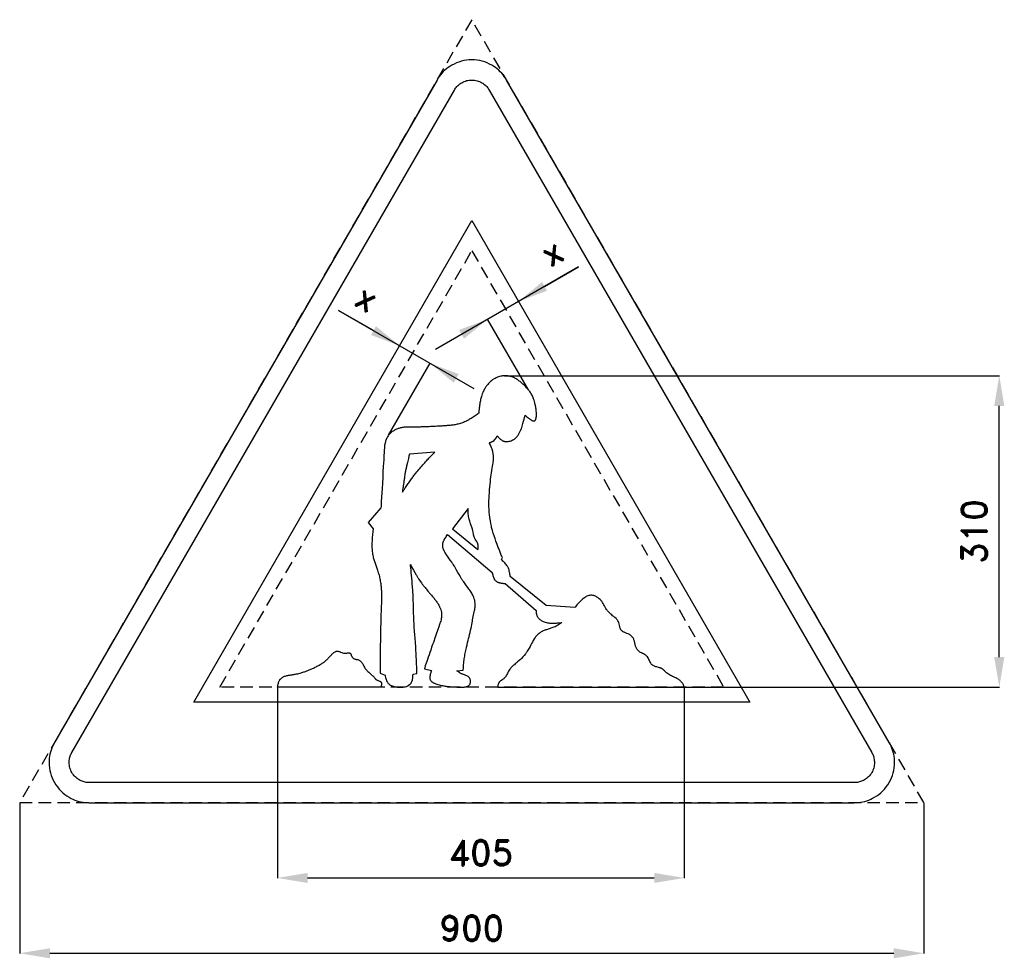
# Model space of a CAD drawing. Header units: millimetres. Extents: x -29 to 951, y -155 to 779.
import ezdxf

# ---------------------------------------------------------------- set-up
doc = ezdxf.new("R2010")
doc.units = ezdxf.units.MM
doc.header["$LTSCALE"] = 5
doc.linetypes.add('ČÁRKOVANÁX2', pattern=[1.5, 1, -0.5])
doc.layers.add('Kóty', color=2, linetype='Continuous')
doc.layers.add('Značka', color=7, linetype='Continuous')
doc.styles.get("Standard").update_dxf_attribs({"font": 'romand.shx', "height": 25})
doc.dimstyles.get("Standard").update_dxf_attribs({"dimtxt": 25, "dimasz": 30, "dimexe": 0.18, "dimexo": 0.0625, "dimgap": 12.5, "dimtad": 1, "dimdec": 0, "dimzin": 0, "dimdsep": 46, "dimtxsty": 'Standard', "dimcen": 0.09, "dimadec": 0, "dimazin": 0, "dimtfac": 1, "dimtdec": 0, "dimtofl": 0, "dimtmove": 0, "dimatfit": 3, "dimfxl": 1, "dimtolj": 1, "dimtzin": 0, "dimarcsym": 0})

# ---------------------------------------------------------------- blocks, each defined once
blk = doc.blocks.new('*D0')
at = {"layer": 'Defpoints', "color": 0, "transparency": 16777216}
for p in [(227.23, 115), (632.23, 115), (632.23, -74.94)]:
    blk.add_point(p, dxfattribs=at)
at = {"layer": 'Kóty', "color": 0, "lineweight": -2, "transparency": 16777216}
for p, q in [((227.23, 114.94), (227.23, -75.12)), ((632.23, 114.94), (632.23, -75.12)), ((257.23, -74.94), (602.23, -74.94))]:
    blk.add_line(p, q, dxfattribs=at)
at = {"layer": 'Kóty', "color": 0, "transparency": 16777216}
for points in [[(257.23, -69.94), (257.23, -79.94), (227.23, -74.94)], [(602.23, -69.94), (602.23, -79.94), (632.23, -74.94)]]:
    blk.add_solid(points, dxfattribs=at)
at = {"layer": 'Kóty', "color": 0, "transparency": 16777216, "insert": (429.73, -49.94), "char_height": 25, "attachment_point": 5}
blk.add_mtext('\\A1;405', dxfattribs=at)
blk = doc.blocks.new('*D1')
at = {"layer": 'Defpoints', "color": 0, "transparency": 16777216}
for p in [(-29.28, 0.06), (870.72, 0.06), (870.72, -149.94)]:
    blk.add_point(p, dxfattribs=at)
at = {"layer": 'Kóty', "color": 0, "lineweight": -2, "transparency": 16777216}
for p, q in [((-29.28, 0), (-29.28, -150.12)), ((870.72, 0), (870.72, -150.12)), ((0.72, -149.94), (840.72, -149.94))]:
    blk.add_line(p, q, dxfattribs=at)
at = {"layer": 'Kóty', "color": 0, "transparency": 16777216}
for points in [[(0.72, -144.94), (0.72, -154.94), (-29.28, -149.94)], [(840.72, -144.94), (840.72, -154.94), (870.72, -149.94)]]:
    blk.add_solid(points, dxfattribs=at)
at = {"layer": 'Kóty', "color": 0, "transparency": 16777216, "insert": (420.72, -124.94), "char_height": 25, "attachment_point": 5}
blk.add_mtext('\\A1;900', dxfattribs=at)
blk = doc.blocks.new('*D2')
at = {"layer": 'Defpoints', "color": 0, "transparency": 16777216}
for p in [(453.22, 425), (945.72, 425), (632.23, 114.94)]:
    blk.add_point(p, dxfattribs=at)
at = {"layer": 'Kóty', "color": 0, "lineweight": -2, "transparency": 16777216}
for p, q in [((453.28, 425), (945.9, 425)), ((945.72, 144.94), (945.72, 395)), ((632.29, 114.94), (945.9, 114.94))]:
    blk.add_line(p, q, dxfattribs=at)
at = {"layer": 'Kóty', "color": 0, "transparency": 16777216}
for points in [[(940.72, 395), (950.72, 395), (945.72, 425)], [(940.72, 144.94), (950.72, 144.94), (945.72, 114.94)]]:
    blk.add_solid(points, dxfattribs=at)
at = {"layer": 'Kóty', "color": 0, "transparency": 16777216, "insert": (920.72, 269.97), "char_height": 25, "attachment_point": 5, "rotation": 90}
blk.add_mtext('\\A1;310', dxfattribs=at)

msp = doc.modelspace()

# ---------------------------------------------------------------- linework, layer by layer
at = {"layer": 'Kóty'}
for p, q in [((526.93, 533.5), (384.51, 451.28)), ((493.14, 513.99), (526.93, 533.5)), ((288.12, 489.98), (422.72, 412.28)), ((322.86, 469.93), (288.12, 489.98)), ((477, 411.1), (436.39, 481.43)), ((337.9, 365.8), (379.32, 437.54))]:
    msp.add_line(p, q, dxfattribs=at)
for points in [[(490.64, 518.32), (495.64, 509.66), (467.15, 498.99)], [(408, 470.61), (413, 461.95), (436.48, 481.28)], [(325.36, 474.26), (320.36, 465.6), (348.84, 454.93)], [(407.71, 426.71), (402.71, 418.05), (379.23, 437.38)]]:
    msp.add_solid(points, dxfattribs=at)
at = {"layer": 'Značka', "color": 6, "linetype": 'ČÁRKOVANÁX2', "ltscale": 2.5}
for points in [[(870.72, 0.06), (420.72, 779.48), (-29.28, 0.06)], [(169.9, 115), (420.72, 549.42), (671.53, 115)]]:
    msp.add_lwpolyline(points, close=True, dxfattribs=at)
at = {"layer": 'Značka', "color": 5}
for points in [[(836.08, 60), (455.36, 719.42), (454.24, 721.19, 0.010748), (453.08, 722.93, 0.055773), (447.54, 729.17, 0.055979), (440.72, 734.06, 0.069561), (431.09, 738.14, 0.069791), (420.72, 739.42, 0.069502), (410.36, 738.12, 0.067732), (400.72, 734.06, 0.055944), (393.86, 729.2, 0.061133), (388.36, 722.93, 0.012257), (387.19, 721.2), (386.08, 719.42), (5.36, 60, 0.003576), (4.38, 58.15, 0.010722), (3.46, 56.27, 0.055711), (0.83, 48.35, 0.055985), (0, 40, 0.069591), (1.29, 29.62, 0.069767), (5.36, 20, 0.069481), (11.67, 11.68, 0.067775), (20, 5.36, 0.055964), (27.65, 1.85, 0.061097), (35.82, 0.22, 0.01224), (37.91, 0.07, 0.004081), (40, 0), (801.43, 0, 0.003581), (803.53, 0.08, 0.010743), (805.62, 0.22, 0.055797), (813.79, 1.9, 0.055991), (821.43, 5.36, 0.069582), (829.78, 11.66, 0.069787), (836.08, 20, 0.069497), (840.13, 29.62, 0.067792), (841.43, 40, 0.055928), (840.65, 48.37, 0.060939), (837.98, 56.27), (837.06, 58.15), (836.08, 60)], [(373.63, 133.41), (380.47, 131.64), (380.25, 130.8), (380.03, 129.97), (379.83, 129.28), (379.63, 128.6), (379.36, 127.59), (379.14, 126.56), (378.98, 125.53, 0.033906), (378.93, 124.49, 0.036641), (379, 123.62, 0.04207), (379.2, 122.76, 0.049089), (379.57, 121.9, 0.054065), (380.11, 121.13, 0.047531), (380.76, 120.49, 0.030343), (381.5, 119.96, 0.022406), (382.37, 119.46, 0.017944), (383.27, 119.03), (384.15, 118.67), (385.04, 118.34), (386.05, 118), (387.05, 117.69, 0.01021), (389.32, 117.05, 0.011525), (391.62, 116.51, 0.009301), (393.36, 116.17, 0.009602), (395.11, 115.89, 0.008687), (396.85, 115.67, 0.00669), (398.6, 115.51, 0.004631), (400.09, 115.4, 0.004179), (401.59, 115.32, 0.003057), (403.69, 115.23, -0.001972), (405.79, 115.15), (407.81, 115.06, 0.007775), (409.82, 115, 0.01257), (411.5, 115.01, 0.018113), (413.17, 115.13, 0.025374), (414.67, 115.34, 0.038629), (416.13, 115.75, 0.035889), (416.98, 116.12, 0.05462), (417.75, 116.62, 0.08465), (418.66, 117.67, 0.069381), (419.22, 118.96, 0.043354), (419.42, 119.89, 0.038017), (419.47, 120.83, 0.042609), (419.36, 121.97, 0.043582), (419.06, 123.08), (418.8, 123.7), (418.46, 124.28, 0.05268), (417.84, 125.02, 0.045344), (417.09, 125.62, 0.055227), (415.61, 126.4, 0.013226), (414.03, 126.97, -0.008521), (412.56, 127.5, -0.011975), (411.11, 128.09, -0.015783), (409.87, 128.67, -0.023664), (408.67, 129.35), (407.74, 129.97), (406.84, 130.63), (406.32, 131.01), (405.79, 131.39), (412.13, 131.89), (412.15, 132.12), (412.17, 132.35), (412.33, 133.93), (412.46, 135.51), (412.59, 137.3), (412.74, 139.09), (412.88, 140.58), (413.06, 142.06), (413.21, 143.26), (413.38, 144.45), (413.63, 145.96), (413.9, 147.47), (414.41, 150.12), (414.96, 152.76), (415.47, 154.97), (416.01, 157.18), (416.56, 159.38), (417.11, 161.59), (417.55, 163.35), (417.98, 165.12), (418.47, 167.33), (418.97, 169.53), (419.46, 171.63), (419.95, 173.73), (420.31, 175.48), (420.64, 177.23), (420.96, 178.98), (421.28, 180.73), (421.54, 182.13), (421.8, 183.53), (422.15, 185.28), (422.51, 187.03), (422.81, 188.49), (423.11, 189.95), (423.37, 191.16), (423.62, 192.37), (423.83, 193.56), (424, 194.75), (424.09, 195.7), (424.14, 196.64), (424.12, 197.8), (424.03, 198.95, 0.031447), (423.58, 201.66, 0.037426), (422.77, 204.27, 0.029584), (421.8, 206.43, 0.018268), (420.63, 208.49, 0.011731), (419.3, 210.57, 0.00868), (417.89, 212.58), (416.72, 214.19), (415.52, 215.78), (414.06, 217.75), (412.63, 219.75, -0.008977), (410.93, 222.28, -0.009357), (409.31, 224.87), (408.06, 227.01), (406.84, 229.17), (405.62, 231.35), (404.38, 233.52), (403.34, 235.3), (402.26, 237.05, 0.008703), (400.77, 239.33), (399.21, 241.56), (397.87, 243.42), (396.54, 245.29), (395.44, 246.87, -0.011432), (394.4, 248.49, -0.016481), (393.49, 250.07, -0.022519), (392.7, 251.72, -0.027618), (392.17, 253.16, -0.041383), (391.84, 254.64, -0.040581), (391.75, 256.09, -0.029967), (391.87, 257.54, -0.021264), (392.04, 258.56, -0.028247), (392.3, 259.55, -0.026166), (392.67, 260.49, -0.016699), (393.11, 261.39, -0.011785), (393.63, 262.34), (394.19, 263.26), (394.75, 264.12), (395.32, 264.97), (396, 265.95), (396.68, 266.92), (441, 229.13), (441.04, 229), (441.07, 228.86), (441.3, 227.91), (441.53, 226.96), (441.75, 226.09), (441.99, 225.22), (442.24, 224.41), (442.55, 223.62), (442.81, 223.04), (443.12, 222.48, 0.028717), (443.54, 221.85, 0.032045), (444.04, 221.27, 0.046618), (444.93, 220.51, 0.037317), (445.92, 219.91, 0.026617), (446.85, 219.49, 0.021422), (447.8, 219.16, 0.017956), (448.84, 218.88, 0.014115), (449.89, 218.67, 0.009447), (450.77, 218.53, 0.007893), (451.65, 218.42, 0.006793), (452.78, 218.31), (453.92, 218.23), (484.82, 191.34), (484.82, 190.61), (484.83, 189.88), (484.86, 189.28), (484.91, 188.69), (485.06, 187.63, 0.031298), (485.34, 186.6, 0.047413), (485.93, 185.23, 0.048674), (486.77, 183.99, 0.044462), (487.84, 182.88, 0.028845), (489.07, 181.93, 0.022501), (490.33, 181.12, 0.026188), (491.66, 180.44, 0.037661), (493.82, 179.65, 0.027165), (496.08, 179.14, 0.017845), (497.94, 178.86, 0.017099), (499.81, 178.72, 0.01473), (501.69, 178.69, 0.010711), (503.58, 178.76, 0.006711), (505.09, 178.85, 0.006032), (506.61, 178.99, 0.003929), (508.22, 179.17), (509.83, 179.36), (510.12, 179.39), (510.4, 179.42), (510.16, 179.25), (509.92, 179.07), (508.93, 178.36), (507.94, 177.67, -0.012978), (506.29, 176.58, -0.022155), (504.58, 175.62, -0.02526), (502.52, 174.69, -0.014408), (500.4, 173.93, -0.005155), (498.59, 173.35), (496.79, 172.79, 0.00469), (495.01, 172.22, 0.009547), (493.25, 171.6, 0.012792), (491.9, 171.07, 0.019893), (490.59, 170.45, 0.025647), (489.06, 169.55, 0.019537), (487.61, 168.52, 0.023465), (486.08, 167.25, 0.03396), (484.71, 165.81, 0.028046), (483.66, 164.43), (482.74, 162.95), (481.83, 161.36), (480.97, 159.75), (480.28, 158.42), (479.58, 157.09), (478.67, 155.44), (477.73, 153.81), (476.49, 151.71, -0.014949), (475.18, 149.67, -0.014784), (474.03, 148.08), (472.79, 146.55), (471.51, 145.08), (470.16, 143.66), (469.04, 142.54), (467.88, 141.47), (466.35, 140.15), (464.81, 138.84), (463.96, 138.11), (463.1, 137.37), (462.37, 136.74), (461.64, 136.1), (460.91, 135.44), (460.21, 134.75), (459.67, 134.18), (459.15, 133.58), (458.54, 132.81), (457.97, 131.99), (457.28, 130.87), (456.65, 129.71), (456.15, 128.73), (455.65, 127.75), (455.14, 126.81), (454.6, 125.88), (454.14, 125.19), (453.63, 124.53, -0.043578), (452.43, 123.32, -0.034118), (451.06, 122.32), (450.2, 121.78, 0.017403), (449.36, 121.22, 0.027906), (448.69, 120.69, 0.03497), (448.09, 120.07, 0.042387), (447.54, 119.32, 0.044573), (447.13, 118.48), (446.88, 117.72), (446.73, 116.93), (446.63, 115.96), (446.57, 115), (632.23, 115), (631.83, 116.35, 0.045525), (631.27, 117.62), (630.86, 118.26), (630.39, 118.88), (629.51, 119.97), (628.58, 121.01), (628.02, 121.58), (627.42, 122.1, 0.035523), (626.2, 122.96, 0.020603), (624.9, 123.67), (623.78, 124.21), (622.66, 124.72), (621.52, 125.22), (620.38, 125.72), (619.49, 126.14), (618.61, 126.6), (617.55, 127.24), (616.53, 127.94), (615.56, 128.63), (614.63, 129.36), (613.88, 130.01), (613.14, 130.68), (612.4, 131.34), (611.65, 131.99), (611.03, 132.49), (610.39, 132.98), (609.56, 133.55, 0.037866), (608.68, 134.02, 0.037897), (607.66, 134.39), (606.61, 134.65), (604.88, 135.07, -0.014365), (603.17, 135.57, -0.030092), (601.8, 136.07, -0.064562), (600.57, 136.81, -0.056778), (599.71, 137.65, -0.03384), (599, 138.65), (598.45, 139.6), (597.96, 140.58), (597.46, 141.6), (596.96, 142.63), (596.54, 143.43), (596.08, 144.22), (595.46, 145.12), (594.75, 145.94, 0.040328), (593.76, 146.8, 0.026105), (592.67, 147.51), (591.7, 148.06), (590.72, 148.56), (589.74, 149.06), (588.76, 149.56), (588.04, 149.98), (587.34, 150.44, -0.030349), (586.57, 151.06), (585.88, 151.78, -0.043472), (584.94, 153.05, -0.041773), (584.23, 154.46, -0.031589), (583.72, 155.95), (583.34, 157.48), (582.96, 159.07), (582.55, 160.66), (582.13, 162.02, 0.035049), (581.57, 163.33, 0.044121), (580.79, 164.6, 0.04187), (579.8, 165.73, 0.037223), (578.73, 166.64, 0.033846), (577.54, 167.4, 0.023886), (576.29, 168.01), (575.01, 168.54), (573.73, 169.06), (572.46, 169.62, -0.023324), (571.32, 170.21, -0.044959), (570.26, 170.94, -0.070238), (569.09, 172.22, -0.069102), (568.31, 173.77, -0.041587), (567.93, 175.2), (567.67, 176.65), (567.35, 178.05), (566.89, 179.42, 0.03674), (566.17, 180.94, 0.044012), (565.22, 182.33, 0.033192), (564.26, 183.37), (563.19, 184.32), (562.05, 185.24), (560.89, 186.13), (559.96, 186.85), (559.05, 187.59), (558, 188.54), (557.01, 189.57), (555.91, 190.83, -0.022796), (554.93, 192.17), (554.18, 193.36), (553.49, 194.59), (552.8, 195.84), (552.11, 197.1, 0.018007), (550.76, 199.39, 0.040499), (549.15, 201.49), (548.38, 202.31), (547.54, 203.07), (546.78, 203.68), (546, 204.25, 0.027943), (544.55, 205.14, 0.037399), (542.99, 205.83, 0.021899), (542.16, 206.1, 0.021577), (541.3, 206.31, 0.053889), (539.17, 206.49, 0.062872), (537.06, 206.19, 0.05053), (535.34, 205.57, 0.032666), (533.73, 204.67, 0.026929), (531.88, 203.35, 0.020036), (530.16, 201.87, 0.013962), (528.56, 200.31), (527.04, 198.68), (525.41, 196.85), (523.82, 194.98), (523.57, 194.68), (523.32, 194.39), (494.7, 196.41), (458.98, 225.07), (458.96, 225.22), (458.94, 225.37), (458.79, 226.39), (458.65, 227.4), (458.51, 228.34), (458.36, 229.28), (458.04, 230.9, 0.020426), (457.61, 232.5), (457.32, 233.37), (456.96, 234.21, 0.0304), (456.37, 235.27, 0.021157), (455.67, 236.28), (455.03, 237.09), (454.35, 237.87), (453.63, 238.63), (452.88, 239.38), (452.27, 239.98), (451.66, 240.57), (450.89, 241.32), (450.12, 242.07), (451.13, 244.1), (450.6, 245.28), (450.08, 246.47), (449.66, 247.46), (449.25, 248.45), (448.54, 250.23), (447.84, 252.01), (447.46, 253), (447.08, 253.99), (445.89, 257.11), (444.74, 260.24), (443.8, 262.87), (442.91, 265.52), (442.07, 268.18), (441.29, 270.86), (440.72, 273.01, -0.00909), (440.22, 275.17, -0.009476), (439.69, 277.89), (439.23, 280.62), (438.69, 283.94, -0.010884), (438.25, 287.27, -0.010906), (437.99, 290.07, -0.007883), (437.83, 292.88, -0.006354), (437.75, 295.69, -0.006291), (437.74, 298.51), (437.77, 300.75), (437.86, 302.99), (438.02, 305.75), (438.22, 308.52), (438.43, 311.51), (438.67, 314.51), (438.89, 316.98), (439.16, 319.46), (439.44, 321.93), (439.74, 324.41), (440, 326.39), (440.27, 328.38), (440.65, 330.77), (441.06, 333.16), (441.37, 334.93), (441.67, 336.7), (441.89, 338.1), (442.08, 339.5, 0.010571), (442.22, 340.91, 0.011114), (442.3, 342.31), (442.33, 343.44, 0.011692), (442.3, 344.56, 0.014891), (442.19, 345.94, 0.013415), (442.01, 347.32, 0.012674), (441.78, 348.61, 0.014312), (441.49, 349.88, 0.011677), (441.18, 350.96), (440.82, 352.03), (440.42, 353.12), (440, 354.2), (439.63, 355.09), (439.24, 355.97), (438.81, 356.93), (438.37, 357.89), (438.29, 358.06), (438.22, 358.23), (438.69, 358.41), (439.16, 358.6, 0.00486), (439.97, 358.91, 0.017161), (440.76, 359.27, 0.020387), (441.4, 359.61, 0.022204), (442.01, 360, 0.05808), (443.61, 361.44, 0.039058), (444.9, 363.16, 0.012223), (445.5, 364.11), (446.07, 365.07), (446.31, 364.8), (446.55, 364.53), (447.49, 363.48, 0.015891), (448.47, 362.48, 0.024448), (449.54, 361.54, 0.032153), (450.71, 360.73, 0.022155), (451.41, 360.33, 0.025928), (452.15, 360, 0.041931), (453.38, 359.64, 0.037888), (454.67, 359.47, 0.029498), (455.79, 359.46, 0.024857), (456.91, 359.57, 0.040961), (458.98, 360.03, 0.038698), (460.96, 360.82, 0.02193), (462.02, 361.38, 0.02251), (463.04, 362.03, 0.033869), (464.48, 363.2, 0.031852), (465.77, 364.54, 0.023831), (466.71, 365.75, 0.020157), (467.55, 367.03, 0.016701), (468.3, 368.38, 0.013217), (468.97, 369.77, 0.01912), (470.02, 372.33, 0.016168), (470.89, 374.97, 0.008312), (471.57, 377.4), (472.23, 379.84), (472.76, 381.73), (473.32, 383.61), (473.62, 384.61), (473.93, 385.62), (474.38, 385.24), (474.82, 384.86), (475.57, 384.22), (476.32, 383.58), (477.28, 382.78, 0.008471), (478.27, 382.01, 0.0125), (479.17, 381.36, 0.019863), (480.1, 380.77, 0.021965), (480.73, 380.43, 0.033859), (481.41, 380.16, 0.052561), (482.1, 380, 0.092259), (482.79, 380.04, 0.09088), (483.39, 380.29, 0.075029), (483.87, 380.73, 0.078714), (484.31, 381.44, 0.038424), (484.57, 382.25, 0.033908), (484.88, 383.88, 0.023092), (485, 385.52, 0.018788), (485, 387.56, 0.013213), (484.87, 389.6, 0.008008), (484.72, 391.14, 0.008106), (484.51, 392.67, 0.009513), (484.19, 394.6, 0.007803), (483.8, 396.52, 0.014438), (483.12, 399.34, 0.022888), (482.24, 402.09, 0.019341), (481.44, 404.04, 0.018704), (480.5, 405.92, 0.016859), (479.52, 407.6, 0.016343), (478.42, 409.22, 0.011116), (477.5, 410.45, 0.008152), (476.54, 411.63, 0.009152), (475.26, 413.11, 0.010456), (473.93, 414.53, 0.011181), (472.41, 416.02, 0.009402), (470.84, 417.45, 0.008493), (469.45, 418.64, 0.010776), (468.01, 419.77, 0.01317), (466.52, 420.85, 0.015529), (464.97, 421.83, 0.013712), (463.7, 422.55, 0.01456), (462.39, 423.2, 0.021257), (460.71, 423.89, 0.026934), (458.98, 424.42, 0.023837), (457.43, 424.74, 0.019228), (455.85, 424.93, 0.014708), (454.54, 425, 0.015824), (453.22, 425, 0.016971), (451.91, 424.92, 0.018396), (450.61, 424.74, 0.030128), (448.42, 424.24, 0.025315), (446.3, 423.5, 0.027134), (443.97, 422.44, 0.02916), (441.78, 421.13, 0.022665), (440.15, 419.94, 0.020379), (438.64, 418.61, 0.019196), (437.22, 417.18, 0.019072), (435.91, 415.64, 0.014823), (434.94, 414.35, 0.013924), (434.05, 413, 0.017075), (433.03, 411.26, 0.017732), (432.14, 409.46, 0.021517), (431.13, 406.99, 0.016614), (430.31, 404.44, 0.011226), (429.74, 402.3, 0.010063), (429.26, 400.15, 0.008745), (428.84, 397.96, 0.007162), (428.5, 395.75, 0.004487), (428.26, 393.97, 0.003156), (428.05, 392.18), (427.81, 389.91), (427.58, 387.65), (426.76, 387.02, -0.003998), (425.93, 386.41, -0.010391), (423.98, 385.04, -0.006472), (421.98, 383.74, -0.012957), (418.23, 381.48, -0.022412), (414.34, 379.49, -0.027473), (410.29, 377.85, -0.028719), (406.08, 376.68, -0.022021), (402.1, 375.97, -0.011373), (398.09, 375.52, -0.004681), (394.47, 375.22, -0.003085), (390.85, 374.97, -0.001539), (387.77, 374.78, -0.000732), (384.69, 374.61), (382.13, 374.47, -0.001228), (379.57, 374.34, -0.001664), (377, 374.22, -0.001901), (374.43, 374.12, -0.001649), (372.36, 374.06, -0.001633), (370.28, 374.01, -0.002308), (368.05, 373.97, -0.003318), (365.81, 373.95, -0.002317), (362.85, 373.97, 0.003192), (359.88, 373.98, 0.005917), (357.75, 373.95, 0.009147), (355.61, 373.86, 0.012902), (353.51, 373.68, 0.017507), (351.42, 373.38, 0.016099), (349.78, 373.04, 0.016792), (348.16, 372.59, 0.033686), (345.14, 371.43, 0.035365), (342.29, 369.87, 0.025336), (340.78, 368.82, 0.035349), (339.41, 367.61, 0.030346), (338.35, 366.39, 0.019737), (337.41, 365.07, 0.022131), (336.35, 363.34, 0.029993), (335.48, 361.51, 0.0253), (334.9, 359.87, 0.017902), (334.46, 358.19, 0.013859), (334.11, 356.43, 0.01198), (333.85, 354.66, 0.015054), (333.54, 351.38, 0.004423), (333.35, 348.08, -0.001267), (333, 341.33), (332.63, 334.59), (332.32, 329.1), (332.02, 323.6), (331.72, 318.19), (331.41, 312.79), (331.17, 308.5), (330.92, 304.22), (330.66, 299.68), (330.41, 295.15), (330.36, 294.35), (330.32, 293.55), (317.65, 278.84), (322.47, 272.75), (322.42, 272.33), (322.37, 271.91, 0.002524), (322.06, 268.96, 0.003486), (321.78, 266.01, 0.004683), (321.55, 263.21, 0.006559), (321.39, 260.41, 0.008475), (321.3, 257.64, 0.010577), (321.32, 254.87, 0.022592), (321.65, 249.96, 0.026898), (322.47, 245.11, 0.019864), (323.46, 241.23, 0.011976), (324.7, 237.41), (326.43, 232.53, -0.015371), (328.04, 227.61, -0.021039), (329.21, 222.92, -0.018517), (330.01, 218.14, -0.013223), (330.46, 214.11, -0.010551), (330.71, 210.06, -0.008381), (330.82, 205.96, -0.00656), (330.81, 201.86), (330.75, 198.56), (330.64, 195.27), (330.48, 191.15), (330.32, 187.03), (330.08, 180.11), (329.89, 173.2), (329.77, 167.47), (329.69, 161.73), (329.63, 156.03), (329.59, 150.33), (329.57, 145.8), (329.56, 141.26), (329.55, 135.11), (329.56, 128.95), (334.37, 126.92), (334.63, 125.86), (334.89, 124.78, 0.019736), (335.52, 122.5, 0.055847), (336.48, 120.36, 0.038828), (337.2, 119.3, 0.036623), (338.07, 118.34, 0.050604), (339.6, 117.14, 0.043176), (341.34, 116.24, 0.042165), (343.45, 115.53, 0.035533), (345.63, 115.16, 0.015347), (346.97, 115.05, 0.006581), (348.3, 115, 0.008553), (350.04, 114.98, 0.020203), (351.76, 115.05, 0.020526), (353.14, 115.22, 0.018867), (354.52, 115.49, 0.045652), (356.83, 116.23, 0.083762), (358.83, 117.5, 0.040216), (359.57, 118.23, 0.029916), (360.2, 119.06, 0.044061), (361.08, 120.61, 0.048058), (361.65, 122.29, 0.038258), (361.96, 124.1), (362.09, 125.94), (362.16, 126.94), (362.23, 127.94), (366.03, 128.44), (366.02, 129.32), (366.01, 130.19), (365.94, 132.75), (365.84, 135.3), (365.76, 137.74), (365.67, 140.17), (365.58, 142.61), (365.48, 145.04), (365.39, 146.99), (365.29, 148.94), (365.15, 151.37), (365.02, 153.81), (364.89, 156.18), (364.76, 158.56), (364.62, 160.53), (364.45, 162.51), (364.28, 164.49), (364.11, 166.47), (363.97, 168.05), (363.83, 169.63), (363.65, 171.61), (363.5, 173.59, -0.006119), (363.24, 177.69), (363.06, 181.8), (362.94, 185.23), (362.83, 188.65), (362.73, 192.08), (362.64, 195.5), (362.56, 198.24), (362.48, 200.98), (362.39, 204.4, 0.006896), (362.23, 207.83, 0.006675), (361.98, 211.32), (361.68, 214.8), (361.44, 217.73), (361.2, 220.65), (360.96, 223.58), (360.71, 226.51), (360.5, 228.85), (360.28, 231.19), (360.04, 233.66), (359.79, 236.13), (359.74, 236.56), (359.7, 237), (359.88, 236.65), (360.06, 236.31), (360.43, 235.63), (360.79, 234.94), (361.71, 233.23), (362.65, 231.52), (363.93, 229.23), (365.24, 226.95, 0.005914), (366.63, 224.65, 0.006504), (368.08, 222.39), (369.31, 220.54), (370.59, 218.73, 0.00854), (372.33, 216.42, 0.006844), (374.14, 214.17, 0.005941), (377.09, 210.66), (380.09, 207.17, -0.00693), (382.53, 204.24, -0.012747), (384.86, 201.21, -0.019188), (386.89, 198.24, -0.028077), (388.63, 195.09, -0.032822), (389.79, 192.3, -0.045638), (390.5, 189.39, -0.039674), (390.7, 186.94, -0.034311), (390.54, 184.48), (390.35, 183.24), (390.08, 182.02), (389.76, 180.79), (389.37, 179.58), (388.98, 178.49), (388.57, 177.39), (387.74, 174.97), (386.93, 172.54), (386.26, 170.56), (385.56, 168.59), (384.88, 166.63), (384.2, 164.67), (383.65, 163.11), (383.1, 161.54), (382.42, 159.58), (381.73, 157.61), (380.75, 154.78), (379.77, 151.95), (378.96, 149.59), (378.16, 147.23), (377.37, 144.87), (376.56, 142.51), (375.91, 140.63), (375.27, 138.74), (374.43, 136.08), (373.63, 133.41)], [(351.59, 309.28), (353.2, 311.56, 0.001499), (354.81, 313.84, 0.001006), (357.42, 317.62, -0.003534), (360.06, 321.39, -0.005764), (362.49, 324.75, -0.006807), (365.02, 328.05, -0.009673), (368.92, 332.83, -0.007276), (372.98, 337.48, -0.005084), (376.37, 341.2, -0.005323), (379.84, 344.85, -0.002262), (381.8, 346.85), (383.76, 348.84), (358.68, 347.07), (358.14, 344.8), (357.59, 342.54), (356.71, 338.81), (355.83, 335.07, 0.003443), (355.06, 331.69, 0.009361), (354.38, 328.3, 0.010588), (353.71, 324.12, 0.001684), (353.15, 319.93, -0.002187), (352.67, 316.5, -0.00205), (352.17, 313.08), (351.88, 311.18), (351.59, 309.28)], [(401.49, 272.75), (426.82, 251.96), (426.9, 252.6), (426.96, 253.24), (427, 254.3), (426.99, 255.37), (426.96, 256.25, 0.03519), (426.84, 257.13, 0.038102), (426.6, 257.95, 0.025457), (426.26, 258.75, 0.023036), (425.57, 260.02), (424.82, 261.25), (424.13, 262.42, -0.021429), (423.53, 263.63, -0.01942), (423.11, 264.64), (422.77, 265.67, -0.017328), (422.31, 267.41), (421.94, 269.16), (421.61, 270.71), (421.25, 272.25, 0.014968), (420.69, 274.16, 0.00935), (420.03, 276.04), (419.49, 277.5), (418.97, 278.97, -0.015919), (418.26, 281.23, -0.018505), (417.71, 283.54, -0.018972), (417.31, 285.96, -0.015861), (417.07, 288.41), (417.01, 289.38), (416.98, 290.36), (416.95, 291.57), (416.94, 292.79), (401.49, 272.75)], [(330.32, 115), (227.23, 115), (227.49, 116.09), (227.75, 117.18), (227.97, 118.06), (228.21, 118.93), (228.47, 119.76, -0.014845), (228.78, 120.58), (229.04, 121.19, -0.018176), (229.35, 121.79, -0.025437), (229.77, 122.48, -0.028168), (230.27, 123.12, -0.055973), (231.51, 124.27, -0.045671), (232.97, 125.16, -0.032445), (234.38, 125.78, -0.021042), (235.85, 126.24, -0.014339), (237.46, 126.63, -0.009869), (239.09, 126.95, -0.004935), (240.45, 127.18, -0.002135), (241.81, 127.39, 0.001793), (243.52, 127.65, 0.00725), (245.21, 127.94, 0.012484), (247.53, 128.42, 0.010018), (249.83, 129.02, 0.007304), (251.67, 129.55, 0.007695), (253.49, 130.14, 0.011794), (256.61, 131.28, 0.007943), (259.69, 132.54, 0.008075), (263.17, 134.07, 0.010418), (266.59, 135.74, 0.015096), (269.67, 137.41, 0.024144), (272.6, 139.32, 0.025917), (275.35, 141.49, 0.020601), (277.89, 143.91), (279.01, 145.09), (280.12, 146.27), (281.07, 147.27, -0.011344), (282.05, 148.23, -0.018129), (283, 149.07, -0.026928), (284.03, 149.83, -0.04628), (285.22, 150.49, -0.081579), (286.5, 150.82, -0.041871), (287.13, 150.84, -0.030804), (287.77, 150.76, -0.040493), (288.96, 150.45, -0.019571), (290.12, 150), (291.47, 149.42, 0.037354), (292.87, 148.96, 0.031997), (293.73, 148.79, 0.034272), (294.6, 148.73, 0.038606), (295.84, 148.84, 0.010225), (297.09, 149.06, -0.030374), (298.02, 149.21, -0.094413), (298.92, 149.12, -0.044727), (299.26, 149, -0.036867), (299.58, 148.82, -0.040598), (299.88, 148.59, -0.053115), (300.13, 148.31, -0.051562), (300.34, 147.95), (300.49, 147.55), (300.8, 146.64, 0.029581), (301.15, 145.75, 0.042316), (301.56, 145.02, 0.048313), (302.08, 144.37, 0.066751), (303.03, 143.62, 0.052108), (304.14, 143.11, 0.024509), (304.89, 142.88, 0.011276), (305.66, 142.7, -0.010111), (307.13, 142.38, -0.0481), (308.54, 141.89, -0.049082), (309.53, 141.32, -0.047144), (310.41, 140.58, -0.034711), (311.05, 139.85, -0.022915), (311.61, 139.04), (312.13, 138.16), (312.61, 137.27), (312.99, 136.53), (313.37, 135.79), (313.84, 134.89), (314.36, 134.02, 0.03033), (315.3, 132.74, 0.021256), (316.37, 131.55), (317.29, 130.64), (318.24, 129.77), (319.21, 128.94), (320.18, 128.1), (320.95, 127.43), (321.7, 126.74, -0.013036), (322.63, 125.85, -0.029512), (323.48, 124.89), (324, 124.19), (324.53, 123.49, 0.029128), (325.01, 122.96, 0.041229), (325.56, 122.49, 0.051669), (326.43, 122, 0.021198), (327.38, 121.63), (328.29, 121.3, -0.025085), (329.16, 120.93), (329.49, 120.76), (329.81, 120.56, -0.068232), (330.38, 120.02, -0.092544), (330.76, 119.35, -0.054548), (330.87, 118.9), (330.9, 118.44), (330.89, 117.9), (330.83, 117.37), (330.74, 116.85), (330.64, 116.33), (330.48, 115.66), (330.32, 115)]]:
    msp.add_lwpolyline(points, format="xyb", dxfattribs=at)
at = {"layer": 'Značka', "color": 1}
msp.add_lwpolyline([(801.43, 20), (40, 20, -0.003586), (38.95, 20.04, -0.010756), (37.91, 20.11, -0.05582), (33.82, 20.95, -0.05597), (30, 22.68, -0.06955), (25.83, 25.83, -0.069786), (22.68, 30, -0.069503), (20.65, 34.81, -0.067814), (20, 40, -0.055933), (20.39, 44.19, -0.060881), (21.73, 48.13, -0.012187), (22.19, 49.07, -0.00406), (22.68, 50), (403.4, 709.42), (403.95, 710.31), (404.54, 711.18, -0.055851), (407.31, 714.3, -0.05603), (410.72, 716.74, -0.069574), (415.53, 718.78, -0.069723), (420.72, 719.42, -0.069439), (425.9, 718.77, -0.067755), (430.72, 716.74, -0.055971), (434.15, 714.31, -0.061159), (436.9, 711.18), (437.48, 710.31), (438.04, 709.42), (818.76, 50), (819.24, 49.07), (819.71, 48.13, -0.055637), (821.02, 44.18, -0.055928), (821.43, 40, -0.069571), (820.79, 34.81, -0.069825), (818.76, 30, -0.069532), (815.6, 25.84, -0.067733), (811.43, 22.68, -0.055923), (807.61, 20.93, -0.061121), (803.53, 20.11, -0.012253), (802.48, 20.04, -0.004086), (801.43, 20)], format="xyb", dxfattribs=at)
msp.add_lwpolyline([(143.92, 100), (420.72, 579.42), (697.51, 100), (143.92, 100)], dxfattribs=at)

# ---------------------------------------------------------------- texts
at = {"layer": 'Kóty', "char_height": 25, "attachment_point": 5}
for insert, rotation in [((500.01, 548.21), 30.0001), ((316.57, 502.73), 329.9999)]:
    msp.add_mtext('\\A1;x', dxfattribs=dict(at, insert=insert, rotation=rotation))

# ---------------------------------------------------------------- dimensions: what is measured, and where the dimension line sits
at = {"layer": 'Kóty'}
dim = msp.add_linear_dim(base=(945.72, 425), p1=(632.23, 114.94), p2=(453.22, 425), angle=90, dimstyle='Standard', dxfattribs=at)
dim.commit()
dim.dimension.update_dxf_attribs({"geometry": '*D2', "text_midpoint": (920.72, 269.97)})
for base, p1, p2, picture, middle in [((632.23, -74.94), (227.23, 115), (632.23, 115), '*D0', (429.73, -49.94)), ((870.72, -149.94), (-29.28, 0.06), (870.72, 0.06), '*D1', (420.72, -124.94))]:
    dim = msp.add_linear_dim(base=base, p1=p1, p2=p2, dimstyle='Standard', dxfattribs=at)
    dim.commit()
    dim.dimension.update_dxf_attribs({"geometry": picture, "text_midpoint": middle})

doc.saveas('drawing.dxf')
